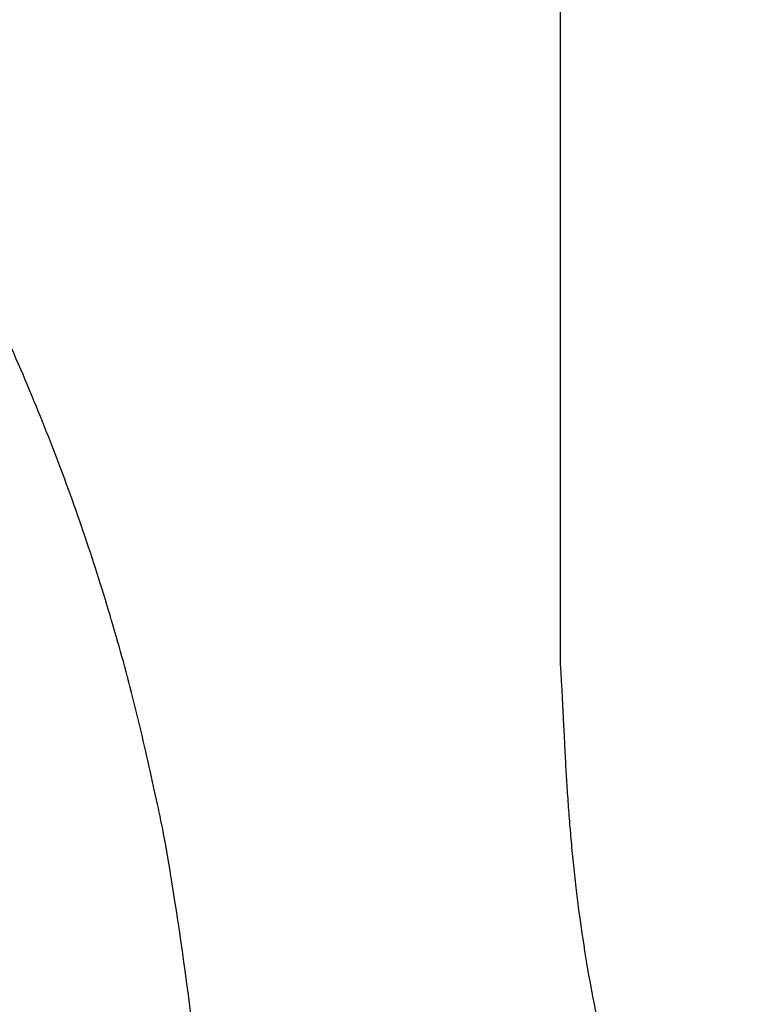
# Model space of a CAD drawing. Header units: inches. Extents: x 24 to 1128, y -69 to 748.
# Tile 203 of 256: x 178.397 to 179.055, y 402.962 to 403.834. Entities that reach past the tile are written whole.
import ezdxf

# ---------------------------------------------------------------- set-up
doc = ezdxf.new("R2010")
doc.units = ezdxf.units.IN
doc.header["$LTSCALE"] = 32
doc.header["$MEASUREMENT"] = 0
doc.layers.add('Visible (ANSI)', color=7, linetype='Continuous', lineweight=30)

msp = doc.modelspace()

# ---------------------------------------------------------------- linework, layer by layer
at = {"layer": 'Visible (ANSI)'}
msp.add_line((178.87611, 405.76354), (178.87611, 403.26408), dxfattribs=at)
for points, knots in [([(178.55348, 406.6586), (178.2002, 407.01347), (178.08396, 407.06659), (177.83197, 407.26871), (177.27036, 407.5345), (176.78626, 407.67856), (176.43618, 407.74718), (175.92483, 407.784), (175.54465, 407.76264), (175.2968, 407.73121), (174.71802, 407.60983), (173.75417, 407.06157), (173.3579, 406.38521), (173.17095, 405.76574), (173.14617, 405.00736), (173.41826, 404.3359), (173.71673, 403.89928), (174.56795, 403.35809), (174.96007, 403.22524), (175.65457, 403.00093), (176.0715, 402.81153), (176.21919, 402.7185), (176.32439, 402.6356), (176.35293, 402.46606), (176.30834, 402.3207), (176.15645, 402.17475), (175.70818, 402.10574), (175.47536, 402.16735), (175.11709, 402.28107), (174.68753, 402.48238), (174.32772, 402.75982), (174.15802, 402.96212), (173.95316, 403.17636)], [0, 0, 0, 0, 0, 0.074085, 0.10269, 0.133689, 0.16679, 0.198605, 0.227525, 0.257011, 0.291036, 0.329253, 0.371353, 0.415239, 0.455898, 0.494781, 0.535382, 0.575034, 0.615343, 0.653819, 0.685392, 0.711703, 0.732004, 0.749282, 0.767325, 0.789255, 0.813362, 0.840082, 0.86874, 0.896879, 0.925496, 1, 1, 1, 1, 1]), ([(172.78764, 401.45796), (173.11132, 401.21477), (173.37444, 400.75359), (174.67629, 400.25326), (175.53799, 400.12576), (176.54954, 400.19296), (177.22498, 400.50343), (177.97372, 400.94337), (178.44882, 401.80757), (178.54853, 402.26515), (178.58889, 402.69428), (178.51401, 403.46845), (177.99109, 404.23011), (177.53173, 404.50527), (177.21734, 404.71528), (176.48454, 404.96353), (176.15089, 405.09886), (175.7308, 405.25168), (175.59897, 405.3286), (175.42689, 405.42875), (175.39255, 405.57159), (175.41185, 405.67316), (175.47314, 405.77627), (175.64603, 405.84), (175.8865, 405.87529), (176.06613, 405.87298), (176.49552, 405.77208), (176.95711, 405.55292), (177.21892, 405.30866), (177.42015, 405.08791), (177.52872, 404.98133)], [0, 0, 0, 0, 0, 0.107991, 0.154721, 0.201249, 0.247092, 0.294045, 0.337268, 0.377117, 0.415859, 0.454911, 0.494638, 0.534662, 0.574373, 0.610521, 0.645386, 0.677292, 0.703632, 0.725706, 0.744086, 0.761302, 0.778538, 0.797356, 0.818035, 0.842792, 0.870677, 0.899937, 0.930619, 1, 1, 1, 1, 1]), ([(178.87611, 403.26408), (178.88334, 403.16175), (178.87798, 402.94505), (179.01258, 402.58638), (179.24121, 402.20243), (179.64988, 401.86458), (180.1337, 401.6795), (180.35968, 401.67637), (180.62637, 401.67433)], [-1, -1, -1, -1, -1, -0.731413, -0.604115, -0.468846, -0.333858, 0, 0, 0, 0, 0])]:
    msp.add_open_spline(points, degree=4, knots=knots, dxfattribs=at)

doc.saveas('drawing.dxf')
